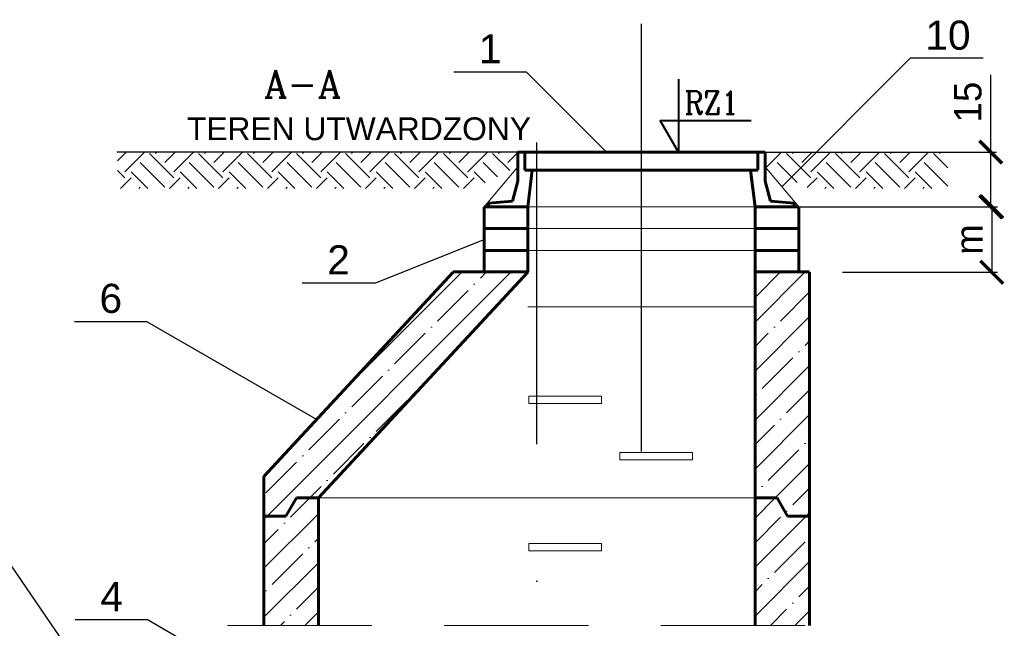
# Model space of a CAD drawing. Header units: millimetres. Extents: x -223 to 911, y -2562 to -571.
# Tile 9 of 15: x 507 to 724, y -1853 to -1719. Entities that reach past the tile are written whole.
import ezdxf
from ezdxf.enums import TextEntityAlignment as Align

# ---------------------------------------------------------------- set-up
doc = ezdxf.new("R2010")
doc.units = ezdxf.units.MM
doc.header["$LTSCALE"] = 10
doc.linetypes.add('ACAD_ISO10W100', pattern=[18, 12, -3, 0, -3])
doc.linetypes.add('HIDDEN2', pattern=[4.7625, 3.175, -1.5875])
for name, color, linetype, lineweight in [('KRESKOWANIE', 7, 'Continuous', 18), ('Opisy', 7, 'Continuous', 25), ('osie', 7, 'ACAD_ISO10W100', 25), ('Przecięcia', 7, 'HIDDEN2', 18), ('Przekroje', 7, 'Continuous', 60), ('Studzienka - konstrukcje', 7, 'Continuous', 60), ('Studzineka - cienkie', 7, 'Continuous', 20), ('Teren', 7, 'Continuous', 20), ('Wymiary', 7, 'Continuous', 18)]:
    doc.layers.add(name, color=color, linetype=linetype, lineweight=lineweight)
doc.styles.add('Arial', font='arial.ttf', dxfattribs={"height": 6})
doc.styles.add('Romanc', font='romanc.shx', dxfattribs={"height": 15})
doc.dimstyles.new('ISO-25', dxfattribs={"dimtxt": 6, "dimasz": 5, "dimexe": 1.25, "dimexo": 0.5, "dimgap": 2, "dimtad": 1, "dimdec": 0, "dimtxsty": 'Standard', "dimblk": 'ARCHTICK', "dimcen": 2.5, "dimadec": 0, "dimazin": 0, "dimtfac": 1, "dimtdec": 0, "dimtmove": 0, "dimatfit": 3, "dimfxl": 1, "dimarcsym": 0})
pattern_1 = [(45, (-982.051, -2358.995), (-5.388154, 5.388154), []), (45, (-976.663, -2358.995), (-5.388154, 5.388154), [9.525, -1.905, 0, -1.905])]

# ---------------------------------------------------------------- blocks, each defined once
blk = doc.blocks.new('_ArchTick')
at = {"color": 0, "linetype": 'ByBlock', "const_width": 0.15}
blk.add_lwpolyline([(-0.5, -0.5), (0.5, 0.5)], dxfattribs=at)
blk = doc.blocks.new('*D215')
at = {"layer": 'Defpoints', "color": 0, "transparency": 16777216}
for p in [(671.41, -1760.03), (687.95, -1774.43), (721.26, -1774.43)]:
    blk.add_point(p, dxfattribs=at)
at = {"layer": 'Wymiary', "color": 0, "lineweight": -2, "transparency": 16777216}
for p, q in [((671.91, -1760.03), (722.51, -1760.03)), ((721.26, -1760.03), (721.26, -1774.43)), ((688.45, -1774.43), (722.51, -1774.43))]:
    blk.add_line(p, q, dxfattribs=at)
at = {"layer": 'Wymiary', "color": 0, "lineweight": -2, "transparency": 16777216, "xscale": 5, "yscale": 5, "zscale": 5}
for p, rotation in [((721.26, -1760.03), 90), ((721.26, -1774.43), 270)]:
    blk.add_blockref('_ArchTick', p, dxfattribs=dict(at, rotation=rotation))
at = {"layer": 'Wymiary', "color": 0, "transparency": 16777216, "insert": (716.26, -1767.23), "char_height": 6, "attachment_point": 5, "rotation": 90}
blk.add_mtext('m', dxfattribs=at)
blk = doc.blocks.new('*D212')
at = {"color": 0, "lineweight": -2, "transparency": 16777216}
for p, q in [((721.04, -1748.03), (721.04, -1731.03)), ((689.71, -1748.03), (722.29, -1748.03)), ((721.04, -1760.03), (721.04, -1748.03)), ((689.71, -1760.03), (722.29, -1760.03))]:
    blk.add_line(p, q, dxfattribs=at)
at = {"layer": 'Defpoints', "color": 0, "transparency": 16777216}
for p in [(689.21, -1748.03), (721.04, -1748.03), (689.21, -1760.03)]:
    blk.add_point(p, dxfattribs=at)
at = {"color": 0, "lineweight": -2, "transparency": 16777216, "xscale": 5, "yscale": 5, "zscale": 5}
for p, rotation in [((721.04, -1748.03), 90), ((721.04, -1760.03), 270)]:
    blk.add_blockref('_ArchTick', p, dxfattribs=dict(at, rotation=rotation))
at = {"color": 0, "transparency": 16777216, "insert": (716.04, -1737.03), "char_height": 6, "attachment_point": 5, "rotation": 90}
blk.add_mtext('15', dxfattribs=at)

msp = doc.modelspace()

# ---------------------------------------------------------------- hatches: boundary and pattern name
at = {"layer": 'KRESKOWANIE'}
h = msp.add_hatch(dxfattribs=at)
h.set_pattern_fill('ANSI35', color=256, scale=1.2, style=0)
h.set_pattern_definition(pattern_1)
h.paths.add_polyline_path([(619.21, -1774.43), (602.85, -1774.43), (561.21, -1819.32), (561.21, -1828.03), (566.06, -1828.03), (568.37, -1824.03), (573.21, -1824.03)])
h.paths.add_polyline_path([(681.21, -1774.43), (669.21, -1774.43), (669.21, -1824.03), (674.06, -1824.03), (676.37, -1828.03), (681.21, -1828.03)])
h = msp.add_hatch(dxfattribs=at)
h.set_pattern_fill('ANSI35', color=256, scale=1.2, style=0)
h.set_pattern_definition(pattern_1)
h.paths.add_polyline_path([(573.21, -1824.03), (568.37, -1824.03), (566.06, -1828.03), (561.21, -1828.03), (561.21, -1852.03), (573.21, -1852.03)])
h.paths.add_polyline_path([(681.21, -1828.03), (676.37, -1828.03), (674.06, -1824.03), (669.21, -1824.03), (669.21, -1852.03), (681.21, -1852.03)])
at = {"layer": 'Teren'}
h = msp.add_hatch(dxfattribs=at)
h.set_pattern_fill('EARTH', color=256, scale=1.2, angle=45, style=0)
h.set_pattern_definition([(45, (-72.8485, -2431.256), (7e-16, 10.77631), [7.62, -7.62]), (45, (-74.869, -2429.235), (7e-16, 10.77631), [7.62, -7.62]), (45, (-76.89, -2427.215), (7e-16, 10.77631), [7.62, -7.62]), (135, (-76.89, -2425.868), (-10.77631, 7e-16), [7.62, -7.62]), (135, (-74.869, -2423.847), (-10.77631, 7e-16), [7.62, -7.62]), (135, (-72.8485, -2421.827), (-10.77631, 7e-16), [7.62, -7.62])])
h.paths.add_polyline_path([(687.27, -1748.03), (678.99, -1754.97), (681.12, -1756.03), (711.59, -1756.03), (711.59, -1748.03)])
h.paths.add_polyline_path([(687.27, -1748.03), (671.41, -1748.03), (671.41, -1751.23), (678.99, -1754.97)])
h.paths.add_polyline_path([(529.01, -1748.03), (529.01, -1756.03), (607.3, -1756.03), (617.01, -1751.23), (617.01, -1748.03)])

# ---------------------------------------------------------------- linework, layer by layer
at = {"layer": 'Opisy'}
for p, q in [((703.35, -1727.38), (675.11, -1755.63)), ((719.35, -1727.38), (703.35, -1727.38)), ((618.97, -1730.44), (602.97, -1730.44)), ((618.97, -1730.44), (636.56, -1748.03)), ((585.62, -1776.82), (609.61, -1767.23)), ((585.62, -1776.82), (569.62, -1776.82)), ((535.53, -1785.29), (519.53, -1785.29)), ((535.53, -1785.29), (572.81, -1806.81)), ((499.4, -1829.94), (567.6, -1929.17)), ((535.73, -1850.84), (519.73, -1850.84)), ((535.73, -1850.84), (519.73, -1850.84)), ((535.73, -1850.84), (519.73, -1850.84)), ((535.73, -1850.84), (561.41, -1865.67)), ((535.73, -1850.84), (561.41, -1865.67)), ((535.73, -1850.84), (561.41, -1865.67))]:
    msp.add_line(p, q, dxfattribs=at)
at = {"layer": 'Opisy', "lineweight": 40}
for p, q in [((652.35, -1732.03), (652.35, -1748.03)), ((652.35, -1748.03), (648.35, -1741.1)), ((648.35, -1741.1), (668.35, -1741.1))]:
    msp.add_line(p, q, dxfattribs=at)
at = {"layer": 'osie'}
for p, q in [((644.21, -1813.83), (644.21, -1719.82)), ((621.21, -1992.29), (621.21, -1745.92))]:
    msp.add_line(p, q, dxfattribs=at)
at = {"layer": 'Przecięcia'}
msp.add_line((553.21, -1852.03), (689.21, -1852.03), dxfattribs=at)
at = {"layer": 'Studzienka - konstrukcje'}
for p, q in [((617.01, -1748.03), (617.01, -1754.43)), ((618.61, -1748.03), (617.01, -1748.03)), ((618.61, -1748.03), (669.81, -1748.03)), ((618.61, -1752.03), (618.61, -1748.03)), ((669.81, -1752.03), (669.81, -1748.03)), ((669.81, -1748.03), (671.41, -1748.03)), ((671.41, -1748.03), (671.41, -1754.43)), ((669.81, -1752.03), (618.61, -1752.03)), ((620.21, -1752.03), (619.21, -1760.03)), ((668.21, -1752.03), (669.21, -1760.03)), ((617.01, -1754.43), (615.84, -1758.82)), ((671.41, -1754.43), (672.59, -1758.82)), ((609.61, -1764.83), (609.61, -1760.03)), ((609.61, -1760.03), (619.21, -1760.03)), ((610.61, -1759.23), (615.84, -1758.82)), ((610.61, -1760.03), (610.61, -1759.23)), ((619.21, -1760.03), (610.61, -1760.03)), ((619.21, -1760.03), (619.21, -1764.83)), ((678.81, -1760.03), (669.21, -1760.03)), ((669.21, -1760.03), (669.21, -1764.83)), ((669.21, -1760.03), (677.81, -1760.03)), ((677.81, -1759.23), (672.59, -1758.82)), ((677.81, -1760.03), (677.81, -1759.23)), ((678.81, -1764.83), (678.81, -1760.03)), ((609.61, -1769.63), (609.61, -1764.83)), ((609.61, -1764.83), (619.21, -1764.83)), ((619.21, -1764.83), (619.21, -1769.63)), ((678.81, -1764.83), (669.21, -1764.83)), ((669.21, -1764.83), (669.21, -1769.63)), ((678.81, -1769.63), (678.81, -1764.83)), ((609.61, -1774.43), (609.61, -1769.63)), ((609.61, -1769.63), (619.21, -1769.63)), ((619.21, -1769.63), (619.21, -1774.43)), ((678.81, -1769.63), (669.21, -1769.63)), ((669.21, -1769.63), (669.21, -1774.43)), ((678.81, -1774.43), (678.81, -1769.63)), ((561.21, -1819.32), (602.85, -1774.43)), ((573.21, -1824.03), (619.21, -1774.43)), ((619.21, -1774.33), (602.85, -1774.33)), ((669.21, -1774.33), (681.21, -1774.33)), ((669.21, -1824.03), (669.21, -1774.43)), ((681.21, -1774.43), (681.21, -1828.03)), ((561.21, -1828.03), (561.21, -1819.32)), ((566.06, -1828.03), (568.37, -1824.03)), ((566.06, -1828.03), (568.37, -1824.03)), ((573.21, -1824.03), (568.37, -1824.03)), ((573.21, -1824.03), (568.37, -1824.03)), ((573.21, -1852.03), (573.21, -1824.03)), ((669.21, -1852.03), (669.21, -1824.03)), ((669.21, -1824.03), (674.06, -1824.03)), ((669.21, -1824.03), (674.06, -1824.03)), ((676.37, -1828.03), (674.06, -1824.03)), ((676.37, -1828.03), (674.06, -1824.03)), ((561.21, -1852.03), (561.21, -1828.03)), ((566.06, -1828.03), (561.21, -1828.03)), ((566.06, -1828.03), (561.21, -1828.03)), ((676.37, -1828.03), (681.21, -1828.03)), ((676.37, -1828.03), (681.21, -1828.03)), ((681.21, -1852.03), (681.21, -1828.03))]:
    msp.add_line(p, q, dxfattribs=at)
at = {"layer": 'Studzineka - cienkie'}
for p, q in [((617.01, -1751.23), (609.61, -1760.03)), ((671.41, -1751.23), (678.81, -1760.03)), ((669.21, -1760.03), (619.21, -1760.03)), ((619.21, -1764.83), (669.21, -1764.83)), ((669.21, -1769.63), (619.21, -1769.63)), ((619.21, -1782.04), (669.21, -1782.04)), ((619.21, -1782.04), (669.21, -1782.04)), ((635.48, -1801.64), (619.48, -1801.64)), ((619.48, -1801.64), (619.48, -1803.24)), ((619.48, -1803.24), (635.48, -1803.24)), ((635.48, -1803.24), (635.48, -1801.64)), ((655.48, -1814.03), (639.48, -1814.03)), ((639.48, -1814.03), (639.48, -1815.63)), ((655.48, -1815.63), (655.48, -1814.03)), ((639.48, -1815.63), (655.48, -1815.63)), ((573.21, -1824.03), (669.21, -1824.03)), ((573.21, -1824.03), (669.21, -1824.03)), ((635.48, -1834.03), (619.48, -1834.03)), ((619.48, -1834.03), (619.48, -1835.63)), ((635.48, -1835.63), (635.48, -1834.03)), ((619.48, -1835.63), (635.48, -1835.63))]:
    msp.add_line(p, q, dxfattribs=at)
at = {"layer": 'Teren', "lineweight": 30}
for p, q in [((617.01, -1748.03), (528.83, -1748.03)), ((671.41, -1748.03), (711.41, -1748.03))]:
    msp.add_line(p, q, dxfattribs=at)

# ---------------------------------------------------------------- texts
at = {"layer": 'Opisy', "style": 'Arial'}
for s, p in [('10', (711.64, -1727.45)), ('1', (610.97, -1730.44)), ('2', (577.62, -1776.82)), ('6', (527.53, -1785.29)), ('4', (527.73, -1850.84))]:
    msp.add_text(s, height=6.4, dxfattribs=at).set_placement(p, align=Align.BOTTOM_CENTER)
at = {"layer": 'Opisy', "lineweight": 40, "style": 'Romanc', "width": 0.9}
msp.add_text('RZ1', height=5, dxfattribs=at).set_placement((653.66, -1739.66))
at = {"layer": 'Opisy', "style": 'Arial'}
msp.add_text('TEREN UTWARDZONY', height=5, dxfattribs=at).set_placement((544.28, -1745.4))
at = {"layer": 'Przekroje', "style": 'Romanc'}
msp.add_text('A-A', height=6, dxfattribs=at).set_placement((569.68, -1736), align=Align.CENTER)

# ---------------------------------------------------------------- dimensions: what is measured, and where the dimension line sits
at = {"color": 7}
dim = msp.add_aligned_dim(p1=(689.21, -1760.03), p2=(689.21, -1748.03), distance=-31.83, text='15', dimstyle='ISO-25', dxfattribs=at)
dim.commit()
dim.dimension.update_dxf_attribs({"geometry": '*D212', "text_midpoint": (716.04, -1737.03)})
at = {"layer": 'Wymiary'}
dim = msp.add_linear_dim(base=(721.26, -1774.43), p1=(671.41, -1760.03), p2=(687.95, -1774.43), angle=90, text='m', dimstyle='ISO-25', override={"dimtmove": 1}, dxfattribs=at)
dim.commit()
dim.dimension.update_dxf_attribs({"geometry": '*D215', "text_midpoint": (716.26, -1767.23)})

doc.saveas('drawing.dxf')
